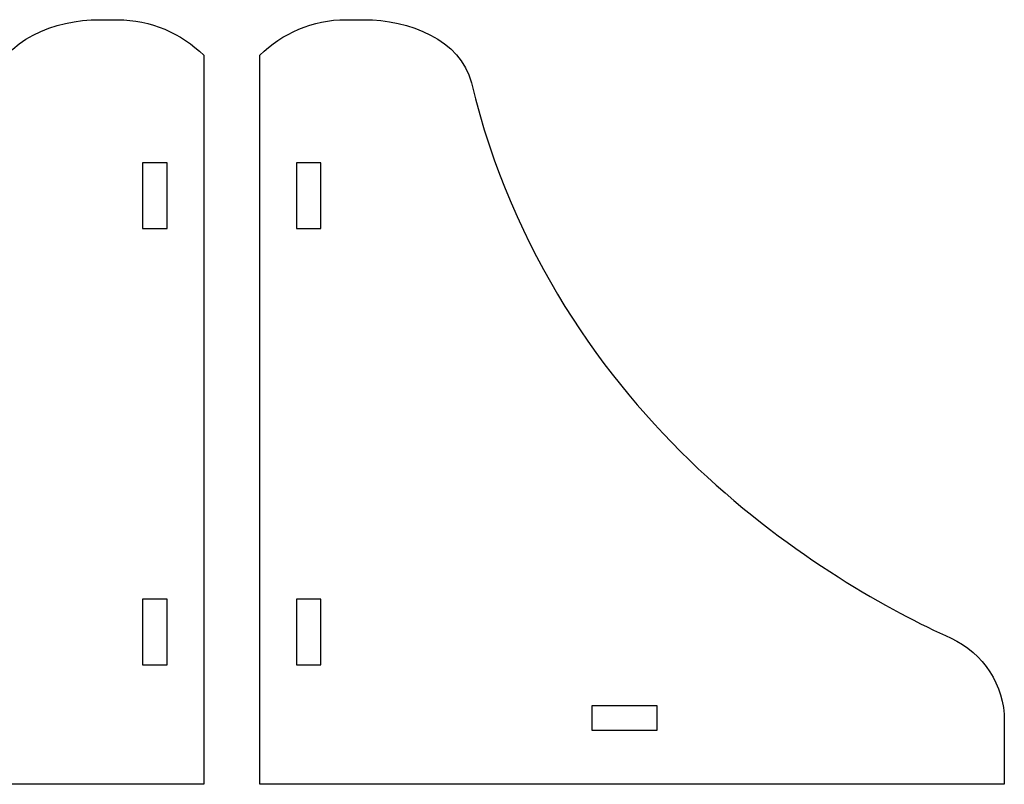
# Model space of a CAD drawing. Header units: millimetres. Extents: x -91 to 82, y -170 to 150.
# Tile 73 of 80: x -68 to -28, y 25 to 56. Entities that reach past the tile are written whole.
import ezdxf

# ---------------------------------------------------------------- set-up
doc = ezdxf.new("R2010")
doc.units = ezdxf.units.MM
doc.header["$MEASUREMENT"] = 0
doc.layers.add('Layer 1', color=7, linetype='Continuous')

msp = doc.modelspace()

# ---------------------------------------------------------------- linework, layer by layer
at = {"layer": 'Layer 1', "color": 31}
for points, knots in [([(-63.7481, 56.3317), (-63.7481, 56.3317), (-64.4733, 56.3317), (-64.4733, 56.3317), (-64.4733, 56.3317), (-66.2839, 56.3317), (-68.4044, 55.5279), (-68.8327, 53.7689), (-68.8327, 53.7689), (-72.2193, 39.887), (-83.5231, 33.399), (-88.3037, 31.2258), (-88.3037, 31.2258), (-89.6191, 30.6273), (-90.4675, 29.3201), (-90.4675, 27.8756), (-90.4675, 27.8756), (-90.4675, 27.8756), (-90.4675, 25.2987), (-90.4675, 25.2987), (-90.4675, 25.2987), (-90.4675, 25.2987), (-60.2477, 25.2987), (-60.2477, 25.2987), (-60.2477, 25.2987), (-60.2477, 25.2987), (-60.2477, 54.8896), (-60.2477, 54.8896), (-60.2477, 54.8896), (-61.1501, 55.7802), (-62.3881, 56.3317), (-63.7481, 56.3317)], [0, 0, 0, 0, 0.1111111, 0.1111111, 0.1111111, 0.1111111, 0.2222222, 0.2222222, 0.2222222, 0.2222222, 0.3333333, 0.3333333, 0.3333333, 0.3333333, 0.4444444, 0.4444444, 0.4444444, 0.4444444, 0.5555556, 0.5555556, 0.5555556, 0.5555556, 0.6666667, 0.6666667, 0.6666667, 0.6666667, 0.7777778, 0.7777778, 0.7777778, 0.7777778, 1, 1, 1, 1]), ([(-57.9677, 54.8896), (-57.9677, 54.8896), (-57.9677, 25.2999), (-57.9677, 25.2999), (-57.9677, 25.2999), (-57.9677, 25.2999), (-27.748, 25.2999), (-27.748, 25.2999), (-27.748, 25.2999), (-27.748, 25.2999), (-27.748, 27.8768), (-27.748, 27.8768), (-27.748, 27.8768), (-27.748, 29.3225), (-28.5964, 30.6285), (-29.9118, 31.227), (-29.9118, 31.227), (-34.6923, 33.4002), (-45.9962, 39.8882), (-49.3827, 53.7701), (-49.3827, 53.7701), (-49.8122, 55.5291), (-51.9314, 56.3329), (-53.7421, 56.3329), (-53.7421, 56.3329), (-53.7421, 56.3329), (-54.4673, 56.3329), (-54.4673, 56.3329), (-54.4673, 56.3329), (-55.8273, 56.3317), (-57.0653, 55.7802), (-57.9677, 54.8896)], [0, 0, 0, 0, 0.1111111, 0.1111111, 0.1111111, 0.1111111, 0.2222222, 0.2222222, 0.2222222, 0.2222222, 0.3333333, 0.3333333, 0.3333333, 0.3333333, 0.4444444, 0.4444444, 0.4444444, 0.4444444, 0.5555556, 0.5555556, 0.5555556, 0.5555556, 0.6666667, 0.6666667, 0.6666667, 0.6666667, 0.7777778, 0.7777778, 0.7777778, 0.7777778, 1, 1, 1, 1]), ([(-61.7298, 47.8559), (-61.7298, 47.8559), (-62.7272, 47.8559), (-62.7272, 47.8559), (-62.7272, 47.8559), (-62.7272, 47.8559), (-62.7272, 50.5173), (-62.7272, 50.5173), (-62.7272, 50.5173), (-62.7272, 50.5173), (-61.7298, 50.5173), (-61.7298, 50.5173), (-61.7298, 50.5173), (-61.7298, 50.5173), (-61.7298, 47.8559), (-61.7298, 47.8559)], [0, 0, 0, 0, 0.2, 0.2, 0.2, 0.2, 0.4, 0.4, 0.4, 0.4, 0.6, 0.6, 0.6, 0.6, 1, 1, 1, 1]), ([(-56.4856, 50.5173), (-56.4856, 50.5173), (-55.4882, 50.5173), (-55.4882, 50.5173), (-55.4882, 50.5173), (-55.4882, 50.5173), (-55.4882, 47.8559), (-55.4882, 47.8559), (-55.4882, 47.8559), (-55.4882, 47.8559), (-56.4856, 47.8559), (-56.4856, 47.8559), (-56.4856, 47.8559), (-56.4856, 47.8559), (-56.4856, 50.5173), (-56.4856, 50.5173)], [0, 0, 0, 0, 0.2, 0.2, 0.2, 0.2, 0.4, 0.4, 0.4, 0.4, 0.6, 0.6, 0.6, 0.6, 1, 1, 1, 1]), ([(-61.731, 30.1532), (-61.731, 30.1532), (-62.7284, 30.1532), (-62.7284, 30.1532), (-62.7284, 30.1532), (-62.7284, 30.1532), (-62.7284, 32.8146), (-62.7284, 32.8146), (-62.7284, 32.8146), (-62.7284, 32.8146), (-61.731, 32.8146), (-61.731, 32.8146), (-61.731, 32.8146), (-61.731, 32.8146), (-61.731, 30.1532), (-61.731, 30.1532)], [0, 0, 0, 0, 0.2, 0.2, 0.2, 0.2, 0.4, 0.4, 0.4, 0.4, 0.6, 0.6, 0.6, 0.6, 1, 1, 1, 1]), ([(-56.4845, 32.8146), (-56.4845, 32.8146), (-55.487, 32.8146), (-55.487, 32.8146), (-55.487, 32.8146), (-55.487, 32.8146), (-55.487, 30.1532), (-55.487, 30.1532), (-55.487, 30.1532), (-55.487, 30.1532), (-56.4845, 30.1532), (-56.4845, 30.1532), (-56.4845, 30.1532), (-56.4845, 30.1532), (-56.4845, 32.8146), (-56.4845, 32.8146)], [0, 0, 0, 0, 0.2, 0.2, 0.2, 0.2, 0.4, 0.4, 0.4, 0.4, 0.6, 0.6, 0.6, 0.6, 1, 1, 1, 1]), ([(-44.4965, 28.4893), (-44.4965, 28.4893), (-41.8351, 28.4893), (-41.8351, 28.4893), (-41.8351, 28.4893), (-41.8351, 28.4893), (-41.8351, 27.4919), (-41.8351, 27.4919), (-41.8351, 27.4919), (-41.8351, 27.4919), (-44.4965, 27.4919), (-44.4965, 27.4919), (-44.4965, 27.4919), (-44.4965, 27.4919), (-44.4965, 28.4893), (-44.4965, 28.4893)], [0, 0, 0, 0, 0.2, 0.2, 0.2, 0.2, 0.4, 0.4, 0.4, 0.4, 0.6, 0.6, 0.6, 0.6, 1, 1, 1, 1])]:
    msp.add_open_spline(points, degree=3, knots=knots, dxfattribs=at)

doc.saveas('drawing.dxf')
